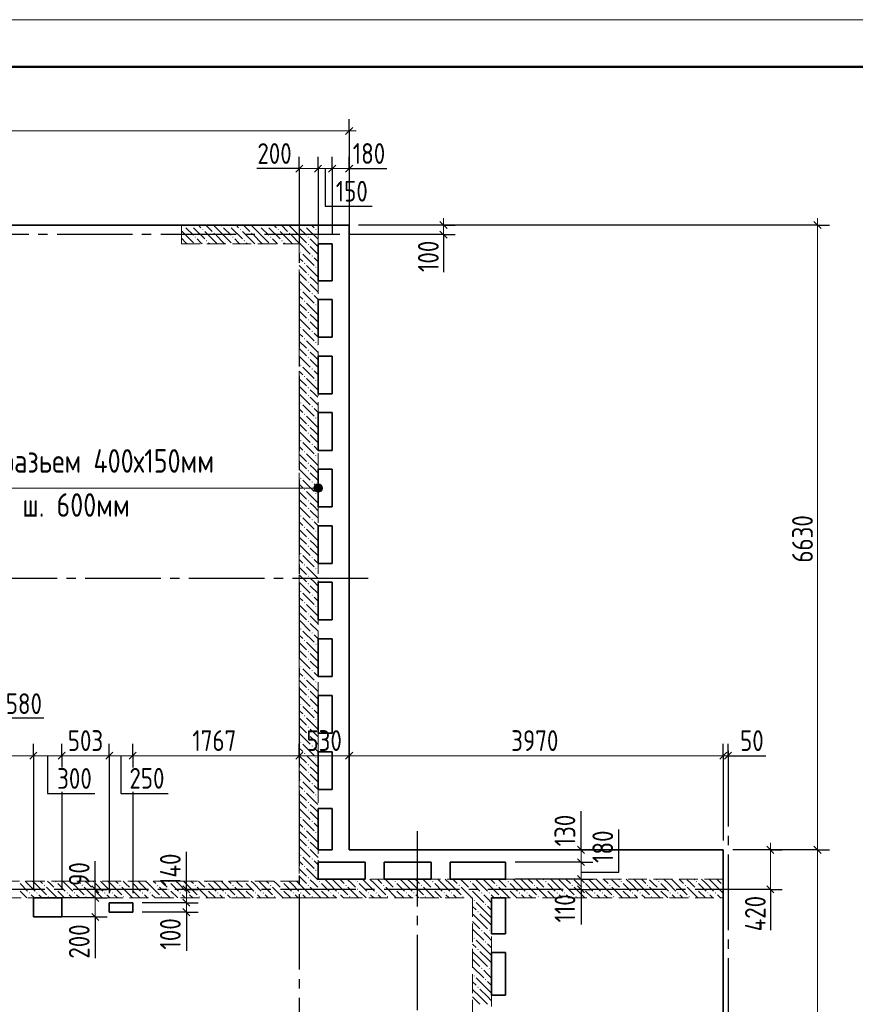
# Model space of a CAD drawing. Header units: millimetres. Extents: x 0 to 43617, y 0 to 59400.
# Tile 31 of 32: x 18858 to 27725, y 48952 to 59400. Entities that reach past the tile are written whole.
import ezdxf

# ---------------------------------------------------------------- set-up
doc = ezdxf.new("R2010")
doc.units = ezdxf.units.MM
doc.linetypes.add('______2', pattern=[270, 200, -70])
doc.linetypes.add('______5', pattern=[1100, 800, -100, 100, -100])
for name, color, linetype, lineweight in [('Standard', 7, 'Continuous', 25), ('Оси', 40, '______5', 18), ('Примечания', 7, 'Continuous', 25), ('Размерная выноска', 7, 'Continuous', 13)]:
    doc.layers.add(name, color=color, linetype=linetype, lineweight=lineweight)
doc.layers.add('ЖБ Перекрытие верхний уровень', color=7, linetype='Continuous', lineweight=25, true_color=0xe0e0ff)
doc.layers.add('ЖБ Стена верхний уровень', color=7, linetype='Continuous', lineweight=25, true_color=0x006e00)
doc.styles.add('GOST 2.304-81', font='txt')

msp = doc.modelspace()

# ---------------------------------------------------------------- hatches: boundary and pattern name
at = {"layer": 'ЖБ Стена верхний уровень', "linetype": 'Continuous', "lineweight": 18, "transparency": 33554687}
for points in [[(20594, 57213), (20601, 57220), (20607, 57213), (20601, 57207)], [(20674, 57213), (20681, 57220), (20687, 57213), (20681, 57207)], [(20794, 57173), (20801, 57180), (20807, 57173), (20801, 57167)], [(20994, 57213), (21001, 57220), (21007, 57213), (21001, 57207)], [(21074, 57213), (21081, 57220), (21087, 57213), (21081, 57207)], [(21194, 57173), (21201, 57180), (21207, 57173), (21201, 57167)], [(21394, 57213), (21401, 57220), (21407, 57213), (21401, 57207)], [(21474, 57213), (21481, 57220), (21487, 57213), (21481, 57207)], [(21594, 57173), (21601, 57180), (21607, 57173), (21601, 57167)], [(21794, 57213), (21801, 57220), (21807, 57213), (21801, 57207)], [(21874, 57213), (21881, 57220), (21887, 57213), (21881, 57207)], [(21994, 57173), (22001, 57180), (22007, 57173), (22001, 57167)], [(20714, 57093), (20721, 57100), (20727, 57093), (20721, 57087)], [(20834, 57053), (20841, 57060), (20847, 57053), (20841, 57047)], [(20914, 57133), (20921, 57140), (20927, 57133), (20921, 57127)], [(21114, 57093), (21121, 57100), (21127, 57093), (21121, 57087)], [(21234, 57053), (21241, 57060), (21247, 57053), (21241, 57047)], [(21314, 57133), (21321, 57140), (21327, 57133), (21321, 57127)], [(21514, 57093), (21521, 57100), (21527, 57093), (21521, 57087)], [(21634, 57053), (21641, 57060), (21647, 57053), (21641, 57047)], [(21714, 57133), (21721, 57140), (21727, 57133), (21721, 57127)], [(21914, 57093), (21921, 57100), (21927, 57093), (21921, 57087)], [(21914, 57013), (21921, 57020), (21927, 57013), (21921, 57007)], [(21834, 56933), (21841, 56940), (21847, 56933), (21841, 56927)], [(21954, 56893), (21961, 56900), (21967, 56893), (21961, 56887)], [(21874, 56813), (21881, 56820), (21887, 56813), (21881, 56807)], [(21994, 56773), (22001, 56780), (22007, 56773), (22001, 56767)], [(21914, 56693), (21921, 56700), (21927, 56693), (21921, 56687)], [(21834, 56533), (21841, 56540), (21847, 56533), (21841, 56527)], [(21914, 56613), (21921, 56620), (21927, 56613), (21921, 56607)], [(21954, 56493), (21961, 56500), (21967, 56493), (21961, 56487)], [(21874, 56413), (21881, 56420), (21887, 56413), (21881, 56407)], [(21994, 56373), (22001, 56380), (22007, 56373), (22001, 56367)], [(21914, 56293), (21921, 56300), (21927, 56293), (21921, 56287)], [(21914, 56213), (21921, 56220), (21927, 56213), (21921, 56207)], [(21834, 56133), (21841, 56140), (21847, 56133), (21841, 56127)], [(21874, 56013), (21881, 56020), (21887, 56013), (21881, 56007)], [(21954, 56093), (21961, 56100), (21967, 56093), (21961, 56087)], [(21914, 55893), (21921, 55900), (21927, 55893), (21921, 55887)], [(21994, 55973), (22001, 55980), (22007, 55973), (22001, 55967)], [(21914, 55813), (21921, 55820), (21927, 55813), (21921, 55807)], [(21834, 55733), (21841, 55740), (21847, 55733), (21841, 55727)], [(21954, 55693), (21961, 55700), (21967, 55693), (21961, 55687)], [(21874, 55613), (21881, 55620), (21887, 55613), (21881, 55607)], [(21914, 55493), (21921, 55500), (21927, 55493), (21921, 55487)], [(21994, 55573), (22001, 55580), (22007, 55573), (22001, 55567)], [(21914, 55413), (21921, 55420), (21927, 55413), (21921, 55407)], [(21834, 55333), (21841, 55340), (21847, 55333), (21841, 55327)], [(21954, 55293), (21961, 55300), (21967, 55293), (21961, 55287)], [(21874, 55213), (21881, 55220), (21887, 55213), (21881, 55207)], [(21994, 55173), (22001, 55180), (22007, 55173), (22001, 55167)], [(21914, 55093), (21921, 55100), (21927, 55093), (21921, 55087)], [(21914, 55013), (21921, 55020), (21927, 55013), (21921, 55007)], [(21834, 54933), (21841, 54940), (21847, 54933), (21841, 54927)], [(21954, 54893), (21961, 54900), (21967, 54893), (21961, 54887)], [(21874, 54813), (21881, 54820), (21887, 54813), (21881, 54807)], [(21994, 54773), (22001, 54780), (22007, 54773), (22001, 54767)], [(21914, 54693), (21921, 54700), (21927, 54693), (21921, 54687)], [(21914, 54613), (21921, 54620), (21927, 54613), (21921, 54607)], [(21834, 54533), (21841, 54540), (21847, 54533), (21841, 54527)], [(21954, 54493), (21961, 54500), (21967, 54493), (21961, 54487)], [(21874, 54413), (21881, 54420), (21887, 54413), (21881, 54407)], [(21994, 54373), (22001, 54380), (22007, 54373), (22001, 54367)], [(21914, 54293), (21921, 54300), (21927, 54293), (21921, 54287)], [(21834, 54133), (21841, 54140), (21847, 54133), (21841, 54127)], [(21914, 54213), (21921, 54220), (21927, 54213), (21921, 54207)], [(21874, 54013), (21881, 54020), (21887, 54013), (21881, 54007)], [(21954, 54093), (21961, 54100), (21967, 54093), (21961, 54087)], [(21994, 53973), (22001, 53980), (22007, 53973), (22001, 53967)], [(21914, 53893), (21921, 53900), (21927, 53893), (21921, 53887)], [(21914, 53813), (21921, 53820), (21927, 53813), (21921, 53807)], [(21834, 53733), (21841, 53740), (21847, 53733), (21841, 53727)], [(21874, 53613), (21881, 53620), (21887, 53613), (21881, 53607)], [(21954, 53693), (21961, 53700), (21967, 53693), (21961, 53687)], [(21914, 53493), (21921, 53500), (21927, 53493), (21921, 53487)], [(21994, 53573), (22001, 53580), (22007, 53573), (22001, 53567)], [(21914, 53413), (21921, 53420), (21927, 53413), (21921, 53407)], [(21834, 53333), (21841, 53340), (21847, 53333), (21841, 53327)], [(21954, 53293), (21961, 53300), (21967, 53293), (21961, 53287)], [(21874, 53213), (21881, 53220), (21887, 53213), (21881, 53207)], [(21914, 53093), (21921, 53100), (21927, 53093), (21921, 53087)], [(21994, 53173), (22001, 53180), (22007, 53173), (22001, 53167)], [(21914, 53013), (21921, 53020), (21927, 53013), (21921, 53007)], [(21834, 52933), (21841, 52940), (21847, 52933), (21841, 52927)], [(21954, 52893), (21961, 52900), (21967, 52893), (21961, 52887)], [(21874, 52813), (21881, 52820), (21887, 52813), (21881, 52807)], [(21994, 52773), (22001, 52780), (22007, 52773), (22001, 52767)], [(21914, 52693), (21921, 52700), (21927, 52693), (21921, 52687)], [(21914, 52613), (21921, 52620), (21927, 52613), (21921, 52607)], [(21834, 52533), (21841, 52540), (21847, 52533), (21841, 52527)], [(21954, 52493), (21961, 52500), (21967, 52493), (21961, 52487)], [(21874, 52413), (21881, 52420), (21887, 52413), (21881, 52407)], [(21994, 52373), (22001, 52380), (22007, 52373), (22001, 52367)], [(21914, 52293), (21921, 52300), (21927, 52293), (21921, 52287)], [(21834, 52133), (21841, 52140), (21847, 52133), (21841, 52127)], [(21914, 52213), (21921, 52220), (21927, 52213), (21921, 52207)], [(21954, 52093), (21961, 52100), (21967, 52093), (21961, 52087)], [(21874, 52013), (21881, 52020), (21887, 52013), (21881, 52007)], [(21994, 51973), (22001, 51980), (22007, 51973), (22001, 51967)], [(21914, 51893), (21921, 51900), (21927, 51893), (21921, 51887)], [(21834, 51733), (21841, 51740), (21847, 51733), (21841, 51727)], [(21914, 51813), (21921, 51820), (21927, 51813), (21921, 51807)], [(21874, 51613), (21881, 51620), (21887, 51613), (21881, 51607)], [(21954, 51693), (21961, 51700), (21967, 51693), (21961, 51687)], [(21994, 51573), (22001, 51580), (22007, 51573), (22001, 51567)], [(21914, 51493), (21921, 51500), (21927, 51493), (21921, 51487)], [(21914, 51413), (21921, 51420), (21927, 51413), (21921, 51407)], [(21834, 51333), (21841, 51340), (21847, 51333), (21841, 51327)], [(21874, 51213), (21881, 51220), (21887, 51213), (21881, 51207)], [(21954, 51293), (21961, 51300), (21967, 51293), (21961, 51287)], [(21914, 51093), (21921, 51100), (21927, 51093), (21921, 51087)], [(21994, 51173), (22001, 51180), (22007, 51173), (22001, 51167)], [(21914, 51013), (21921, 51020), (21927, 51013), (21921, 51007)], [(21834, 50933), (21841, 50940), (21847, 50933), (21841, 50927)], [(21954, 50893), (21961, 50900), (21967, 50893), (21961, 50887)], [(21874, 50813), (21881, 50820), (21887, 50813), (21881, 50807)], [(21994, 50773), (22001, 50780), (22007, 50773), (22001, 50767)], [(21914, 50693), (21921, 50700), (21927, 50693), (21921, 50687)], [(21914, 50613), (21921, 50620), (21927, 50613), (21921, 50607)], [(21834, 50533), (21841, 50540), (21847, 50533), (21841, 50527)], [(21954, 50493), (21961, 50500), (21967, 50493), (21961, 50487)], [(21874, 50413), (21881, 50420), (21887, 50413), (21881, 50407)], [(21994, 50373), (22001, 50380), (22007, 50373), (22001, 50367)], [(19234, 50253), (19241, 50260), (19247, 50253), (19241, 50247)], [(19634, 50253), (19641, 50260), (19647, 50253), (19641, 50247)], [(20034, 50253), (20041, 50260), (20047, 50253), (20041, 50247)], [(20434, 50253), (20441, 50260), (20447, 50253), (20441, 50247)], [(20834, 50253), (20841, 50260), (20847, 50253), (20841, 50247)], [(21234, 50253), (21241, 50260), (21247, 50253), (21241, 50247)], [(21634, 50253), (21641, 50260), (21647, 50253), (21641, 50247)], [(21914, 50293), (21921, 50300), (21927, 50293), (21921, 50287)], [(22034, 50253), (22041, 50260), (22047, 50253), (22041, 50247)], [(22434, 50253), (22441, 50260), (22447, 50253), (22441, 50247)], [(22834, 50253), (22841, 50260), (22847, 50253), (22841, 50247)], [(23234, 50253), (23241, 50260), (23247, 50253), (23241, 50247)], [(23634, 50253), (23641, 50260), (23647, 50253), (23641, 50247)], [(24034, 50253), (24041, 50260), (24047, 50253), (24041, 50247)], [(24434, 50253), (24441, 50260), (24447, 50253), (24441, 50247)], [(24834, 50253), (24841, 50260), (24847, 50253), (24841, 50247)], [(25234, 50253), (25241, 50260), (25247, 50253), (25241, 50247)], [(25634, 50253), (25641, 50260), (25647, 50253), (25641, 50247)], [(26034, 50253), (26041, 50260), (26047, 50253), (26041, 50247)], [(19114, 50213), (19121, 50220), (19127, 50213), (19121, 50207)], [(19234, 50173), (19241, 50180), (19247, 50173), (19241, 50167)], [(19514, 50213), (19521, 50220), (19527, 50213), (19521, 50207)], [(19634, 50173), (19641, 50180), (19647, 50173), (19641, 50167)], [(19914, 50213), (19921, 50220), (19927, 50213), (19921, 50207)], [(20034, 50173), (20041, 50180), (20047, 50173), (20041, 50167)], [(20314, 50213), (20321, 50220), (20327, 50213), (20321, 50207)], [(20434, 50173), (20441, 50180), (20447, 50173), (20441, 50167)], [(20714, 50213), (20721, 50220), (20727, 50213), (20721, 50207)], [(20834, 50173), (20841, 50180), (20847, 50173), (20841, 50167)], [(21114, 50213), (21121, 50220), (21127, 50213), (21121, 50207)], [(21234, 50173), (21241, 50180), (21247, 50173), (21241, 50167)], [(21514, 50213), (21521, 50220), (21527, 50213), (21521, 50207)], [(21634, 50173), (21641, 50180), (21647, 50173), (21641, 50167)], [(21914, 50213), (21921, 50220), (21927, 50213), (21921, 50207)], [(22034, 50173), (22041, 50180), (22047, 50173), (22041, 50167)], [(22314, 50213), (22321, 50220), (22327, 50213), (22321, 50207)], [(22434, 50173), (22441, 50180), (22447, 50173), (22441, 50167)], [(22714, 50213), (22721, 50220), (22727, 50213), (22721, 50207)], [(22834, 50173), (22841, 50180), (22847, 50173), (22841, 50167)], [(23114, 50213), (23121, 50220), (23127, 50213), (23121, 50207)], [(23234, 50173), (23241, 50180), (23247, 50173), (23241, 50167)], [(23514, 50213), (23521, 50220), (23527, 50213), (23521, 50207)], [(23634, 50173), (23641, 50180), (23647, 50173), (23641, 50167)], [(23914, 50213), (23921, 50220), (23927, 50213), (23921, 50207)], [(24034, 50173), (24041, 50180), (24047, 50173), (24041, 50167)], [(24314, 50213), (24321, 50220), (24327, 50213), (24321, 50207)], [(24434, 50173), (24441, 50180), (24447, 50173), (24441, 50167)], [(24714, 50213), (24721, 50220), (24727, 50213), (24721, 50207)], [(24834, 50173), (24841, 50180), (24847, 50173), (24841, 50167)], [(25114, 50213), (25121, 50220), (25127, 50213), (25121, 50207)], [(25234, 50173), (25241, 50180), (25247, 50173), (25241, 50167)], [(25514, 50213), (25521, 50220), (25527, 50213), (25521, 50207)], [(25634, 50173), (25641, 50180), (25647, 50173), (25641, 50167)], [(25914, 50213), (25921, 50220), (25927, 50213), (25921, 50207)], [(26034, 50173), (26041, 50180), (26047, 50173), (26041, 50167)], [(26314, 50213), (26321, 50220), (26324, 50217), (26324, 50210), (26321, 50207)], [(18954, 50133), (18961, 50140), (18967, 50133), (18961, 50127)], [(19034, 50133), (19041, 50140), (19047, 50133), (19041, 50127)], [(19154, 50093), (19161, 50100), (19167, 50093), (19161, 50087)], [(19354, 50133), (19361, 50140), (19367, 50133), (19361, 50127)], [(19434, 50133), (19441, 50140), (19447, 50133), (19441, 50127)], [(19554, 50093), (19561, 50100), (19567, 50093), (19561, 50087)], [(19754, 50133), (19761, 50140), (19767, 50133), (19761, 50127)], [(19834, 50133), (19841, 50140), (19847, 50133), (19841, 50127)], [(19954, 50093), (19961, 50100), (19967, 50093), (19961, 50087)], [(20154, 50133), (20161, 50140), (20167, 50133), (20161, 50127)], [(20234, 50133), (20241, 50140), (20247, 50133), (20241, 50127)], [(20354, 50093), (20361, 50100), (20367, 50093), (20361, 50087)], [(20554, 50133), (20561, 50140), (20567, 50133), (20561, 50127)], [(20634, 50133), (20641, 50140), (20647, 50133), (20641, 50127)], [(20754, 50093), (20761, 50100), (20767, 50093), (20761, 50087)], [(20954, 50133), (20961, 50140), (20967, 50133), (20961, 50127)], [(21034, 50133), (21041, 50140), (21047, 50133), (21041, 50127)], [(21154, 50093), (21161, 50100), (21167, 50093), (21161, 50087)], [(21354, 50133), (21361, 50140), (21367, 50133), (21361, 50127)], [(21434, 50133), (21441, 50140), (21447, 50133), (21441, 50127)], [(21554, 50093), (21561, 50100), (21567, 50093), (21561, 50087)], [(21754, 50133), (21761, 50140), (21767, 50133), (21761, 50127)], [(21834, 50133), (21841, 50140), (21847, 50133), (21841, 50127)], [(21954, 50093), (21961, 50100), (21967, 50093), (21961, 50087)], [(22154, 50133), (22161, 50140), (22167, 50133), (22161, 50127)], [(22234, 50133), (22241, 50140), (22247, 50133), (22241, 50127)], [(22354, 50093), (22361, 50100), (22367, 50093), (22361, 50087)], [(22554, 50133), (22561, 50140), (22567, 50133), (22561, 50127)], [(22634, 50133), (22641, 50140), (22647, 50133), (22641, 50127)], [(22754, 50093), (22761, 50100), (22767, 50093), (22761, 50087)], [(22954, 50133), (22961, 50140), (22967, 50133), (22961, 50127)], [(23034, 50133), (23041, 50140), (23047, 50133), (23041, 50127)], [(23154, 50093), (23161, 50100), (23167, 50093), (23161, 50087)], [(23354, 50133), (23361, 50140), (23367, 50133), (23361, 50127)], [(23434, 50133), (23441, 50140), (23447, 50133), (23441, 50127)], [(23554, 50093), (23561, 50100), (23567, 50093), (23561, 50087)], [(23674, 50053), (23681, 50060), (23687, 50053), (23681, 50047)], [(23754, 50133), (23761, 50140), (23767, 50133), (23761, 50127)], [(23834, 50133), (23841, 50140), (23847, 50133), (23841, 50127)], [(23954, 50093), (23961, 50100), (23967, 50093), (23961, 50087)], [(24154, 50133), (24161, 50140), (24167, 50133), (24161, 50127)], [(24234, 50133), (24241, 50140), (24247, 50133), (24241, 50127)], [(24354, 50093), (24361, 50100), (24367, 50093), (24361, 50087)], [(24554, 50133), (24561, 50140), (24567, 50133), (24561, 50127)], [(24634, 50133), (24641, 50140), (24647, 50133), (24641, 50127)], [(24754, 50093), (24761, 50100), (24767, 50093), (24761, 50087)], [(24954, 50133), (24961, 50140), (24967, 50133), (24961, 50127)], [(25034, 50133), (25041, 50140), (25047, 50133), (25041, 50127)], [(25154, 50093), (25161, 50100), (25167, 50093), (25161, 50087)], [(25354, 50133), (25361, 50140), (25367, 50133), (25361, 50127)], [(25434, 50133), (25441, 50140), (25447, 50133), (25441, 50127)], [(25554, 50093), (25561, 50100), (25567, 50093), (25561, 50087)], [(25754, 50133), (25761, 50140), (25767, 50133), (25761, 50127)], [(25834, 50133), (25841, 50140), (25847, 50133), (25841, 50127)], [(25954, 50093), (25961, 50100), (25967, 50093), (25961, 50087)], [(26154, 50133), (26161, 50140), (26167, 50133), (26161, 50127)], [(26234, 50133), (26241, 50140), (26247, 50133), (26241, 50127)], [(23794, 50013), (23801, 50020), (23807, 50013), (23801, 50007)], [(23714, 49933), (23721, 49940), (23727, 49933), (23721, 49927)], [(23754, 49733), (23761, 49740), (23767, 49733), (23761, 49727)], [(23834, 49733), (23841, 49740), (23847, 49733), (23841, 49727)], [(23674, 49653), (23681, 49660), (23687, 49653), (23681, 49647)], [(23714, 49533), (23721, 49540), (23727, 49533), (23721, 49527)], [(23794, 49613), (23801, 49620), (23807, 49613), (23801, 49607)], [(23754, 49333), (23761, 49340), (23767, 49333), (23761, 49327)], [(23834, 49333), (23841, 49340), (23847, 49333), (23841, 49327)], [(23674, 49253), (23681, 49260), (23687, 49253), (23681, 49247)], [(23794, 49213), (23801, 49220), (23807, 49213), (23801, 49207)], [(23714, 49133), (23721, 49140), (23727, 49133), (23721, 49127)]]:
    msp.add_hatch(color=7, dxfattribs=at).paths.add_polyline_path(points, flags=16)
at = {"layer": 'Примечания', "linetype": 'Continuous', "lineweight": 13, "transparency": 33554687}
for points in [[(21985, 54408), (21985, 54452), (21979, 54430)], [(21985, 54452), (22002, 54391), (22002, 54469)], [(21985, 54452), (21985, 54408), (22002, 54391)], [(22002, 54469), (22024, 54385), (22024, 54475)], [(22002, 54469), (22002, 54391), (22024, 54385)], [(22024, 54475), (22024, 54385), (22046, 54391)], [(22024, 54475), (22046, 54391), (22046, 54469)], [(22046, 54469), (22046, 54391), (22063, 54408)], [(22046, 54469), (22063, 54408), (22063, 54452)], [(22063, 54452), (22063, 54408), (22069, 54430)]]:
    msp.add_hatch(color=7, dxfattribs=at).paths.add_polyline_path(points)

# ---------------------------------------------------------------- linework, layer by layer
at = {"layer": 'Standard', "color": 251, "linetype": 'Continuous', "lineweight": -3, "true_color": 0x656565, "transparency": 33554687}
for p, q in [((22354, 58220), (22354, 58345)), ((22354, 58220), (22354, 58095)), ((22354, 58220), (22354, 57120)), ((21824, 57820), (21824, 57945)), ((22024, 57820), (22024, 57945)), ((22174, 57820), (22174, 57945)), ((22354, 57820), (22354, 57945)), ((21824, 57820), (21824, 57695)), ((21824, 57820), (21824, 57820)), ((22024, 57820), (22024, 57695)), ((22174, 57820), (22174, 57695)), ((22354, 57820), (22354, 57695)), ((22354, 57820), (22354, 57722)), ((22354, 57437), (22354, 57120)), ((27324, 57220), (22454, 57220)), ((23354, 57220), (22454, 57220)), ((23354, 57220), (23229, 57220)), ((23354, 57220), (23479, 57220)), ((27324, 57220), (27199, 57220)), ((27324, 57220), (27449, 57220)), ((23354, 57120), (22454, 57120)), ((23354, 57120), (23229, 57120)), ((23354, 57120), (23479, 57120)), ((19004, 51590), (19004, 51715)), ((19304, 51590), (19304, 51715)), ((19807, 51590), (19807, 51715)), ((20057, 51590), (20057, 51715)), ((21824, 51590), (21824, 51715)), ((22354, 51590), (22354, 51715)), ((26324, 51590), (26324, 51715)), ((26374, 51590), (26374, 51715)), ((19004, 51590), (19004, 51465)), ((19304, 51590), (19304, 51465)), ((19304, 51590), (19304, 51490)), ((19807, 51590), (19807, 51465)), ((20057, 51590), (20057, 51465)), ((20057, 51590), (20057, 51492)), ((21824, 51590), (21824, 51465)), ((21824, 51590), (21824, 51590)), ((22354, 51590), (22354, 51465)), ((22354, 51590), (22354, 51590)), ((26324, 51590), (26324, 51465)), ((26324, 51590), (26324, 50690)), ((26374, 51590), (26374, 51465)), ((26374, 51590), (26374, 51590)), ((19304, 51205), (19304, 50180)), ((20057, 51207), (20057, 50130)), ((24814, 50590), (24689, 50590)), ((24814, 50590), (24939, 50590)), ((24814, 50590), (24814, 50590)), ((26824, 50590), (26424, 50590)), ((26824, 50590), (26699, 50590)), ((26824, 50590), (26949, 50590)), ((27324, 50590), (27199, 50590)), ((27324, 50590), (27449, 50590)), ((24814, 50460), (24689, 50460)), ((24814, 50460), (24939, 50460)), ((24814, 50280), (24689, 50280)), ((24814, 50280), (24939, 50280)), ((19660, 50170), (19535, 50170)), ((19660, 50170), (19785, 50170)), ((19660, 50170), (19660, 50170)), ((20627, 50170), (20502, 50170)), ((20627, 50170), (20752, 50170)), ((20627, 50170), (20627, 50170)), ((24814, 50170), (24689, 50170)), ((24814, 50170), (24939, 50170)), ((24814, 50170), (24814, 50170)), ((26824, 50170), (26424, 50170)), ((26824, 50170), (26699, 50170)), ((26824, 50170), (26949, 50170)), ((19660, 50080), (19535, 50080)), ((19660, 50080), (19785, 50080)), ((20627, 50030), (20502, 50030)), ((20627, 50030), (20752, 50030)), ((19660, 49880), (19535, 49880)), ((19660, 49880), (19785, 49880)), ((20627, 49930), (20502, 49930)), ((20627, 49930), (20752, 49930))]:
    msp.add_line(p, q, dxfattribs=at)
at = {"layer": 'Standard', "color": 7, "linetype": 'Continuous', "lineweight": 13, "transparency": 33554687}
for p, q in [((22354, 58220), (7394, 58220)), ((22354, 58220), (22429, 58220)), ((21824, 57820), (21749, 57820)), ((21824, 57820), (22024, 57820)), ((22024, 57820), (22174, 57820)), ((22174, 57820), (22354, 57820)), ((22354, 57820), (22429, 57820)), ((23354, 57220), (23354, 57295)), ((27324, 57220), (27324, 57295)), ((23354, 57220), (23354, 57120)), ((23354, 57120), (23354, 57045)), ((19004, 51590), (18424, 51590)), ((19304, 51590), (19004, 51590)), ((19807, 51590), (19304, 51590)), ((20057, 51590), (19807, 51590)), ((21824, 51590), (20057, 51590)), ((22354, 51590), (21824, 51590)), ((26374, 51590), (26324, 51590)), ((26374, 51590), (26449, 51590)), ((24814, 50590), (24814, 50665)), ((24814, 50460), (24814, 50590)), ((26824, 50590), (26824, 50665)), ((26824, 50590), (26824, 50170)), ((27324, 50590), (27324, 41910)), ((24814, 50280), (24814, 50460)), ((24814, 50170), (24814, 50280)), ((19660, 50170), (19660, 50245)), ((20627, 50170), (20627, 50245)), ((24814, 50170), (24814, 50095)), ((26824, 50170), (26824, 50095)), ((19660, 50080), (19660, 49880)), ((20627, 50030), (20627, 49930)), ((19660, 49880), (19660, 49805)), ((20627, 49930), (20627, 49855))]:
    msp.add_line(p, q, dxfattribs=at)
at = {"layer": 'Standard', "color": 7, "linetype": 'Continuous', "lineweight": 25, "transparency": 33554687}
for p, q in [((22392, 58257), (22316, 58183)), ((21786, 57783), (21861, 57857)), ((21986, 57783), (22061, 57857)), ((22136, 57783), (22212, 57857)), ((22316, 57783), (22392, 57857)), ((23316, 57257), (23392, 57183)), ((27286, 57257), (27361, 57183)), ((23316, 57157), (23392, 57083)), ((19041, 51628), (18966, 51552)), ((19341, 51628), (19266, 51552)), ((19845, 51628), (19770, 51552)), ((20095, 51628), (20020, 51552)), ((21861, 51628), (21786, 51552)), ((22392, 51628), (22316, 51552)), ((26361, 51628), (26286, 51552)), ((26411, 51628), (26336, 51552)), ((24852, 50552), (24777, 50628)), ((26786, 50628), (26861, 50552)), ((27286, 50628), (27361, 50552)), ((24852, 50423), (24777, 50497)), ((24852, 50242), (24777, 50317)), ((19622, 50208), (19697, 50133)), ((20589, 50208), (20664, 50133)), ((24852, 50133), (24777, 50208)), ((26786, 50208), (26861, 50133)), ((19622, 50117), (19697, 50042)), ((20589, 50067), (20664, 49992)), ((20589, 49967), (20664, 49892)), ((19622, 49917), (19697, 49842))]:
    msp.add_line(p, q, dxfattribs=at)
at = {"layer": 'Standard', "color": 7, "linetype": 'Continuous', "lineweight": 13, "transparency": 33554687}
msp.add_lwpolyline([(0, 0), (42000, 0), (42000, 59400), (0, 59400), (0, 0)], close=True, dxfattribs=at)
at = {"layer": 'Standard', "color": 7, "linetype": 'Continuous', "lineweight": 50, "transparency": 33554687}
msp.add_lwpolyline([(2000, 58900), (41500, 58900), (41500, 500), (2000, 500), (2000, 58900)], close=True, dxfattribs=at)
at = {"layer": 'Standard', "color": 251, "linetype": 'Continuous', "lineweight": -3, "true_color": 0x656565, "transparency": 33554687}
for points in [[(22024, 57820), (22024, 57511), (22024, 57511), (22024, 57120)], [(22174, 57820), (22174, 57439), (22174, 57439), (22174, 57120)], [(19004, 51590), (19004, 51349), (19004, 51349), (19004, 51283), (19004, 51283), (19004, 51230), (19004, 51230), (19004, 50180)], [(19807, 51590), (19807, 51377), (19807, 51377), (19807, 51318), (19807, 51318), (19807, 51271), (19807, 51271), (19807, 51237), (19807, 51237), (19807, 50130)], [(27324, 50590), (27307, 50590), (27307, 50590), (26424, 50590)], [(24814, 50460), (24786, 50460), (24786, 50460), (24114, 50460)], [(24814, 50280), (24786, 50280), (24786, 50280), (24114, 50280)], [(19660, 50080), (19632, 50080), (19632, 50080), (19254, 50080)], [(20627, 50030), (20599, 50030), (20599, 50030), (20157, 50030)], [(19660, 49880), (19632, 49880), (19632, 49880), (19254, 49880)], [(20627, 49930), (20599, 49930), (20599, 49930), (20157, 49930)]]:
    msp.add_lwpolyline(points, dxfattribs=at)
at = {"layer": 'Standard', "color": 7, "linetype": 'Continuous', "lineweight": 13, "transparency": 33554687}
for points in [[(27324, 57220), (27324, 53545), (27324, 53545), (27324, 50590)], [(26324, 51590), (25760, 51590), (25760, 51590), (25689, 51590), (25689, 51590), (25619, 51590), (25619, 51590), (25492, 51590), (25492, 51590), (25262, 51590), (25262, 51590), (22354, 51590)], [(19660, 50170), (19660, 50118), (19660, 50118), (19660, 50080)], [(20627, 50170), (20627, 50119), (20627, 50119), (20627, 50030)]]:
    msp.add_lwpolyline(points, dxfattribs=at)
at = {"layer": 'ЖБ Перекрытие верхний уровень', "color": 7, "linetype": 'Continuous', "lineweight": 35, "transparency": 33554687}
for p, q in [((22354, 57220), (8924, 57220)), ((22354, 50590), (22354, 57220)), ((22024, 56630), (22024, 57020)), ((22024, 57020), (22174, 57020)), ((22174, 57020), (22174, 56630)), ((22174, 56630), (22024, 56630)), ((22024, 56430), (22174, 56430)), ((22024, 56030), (22024, 56430)), ((22174, 56430), (22174, 56030)), ((22174, 56030), (22024, 56030)), ((22024, 55430), (22024, 55830)), ((22024, 55830), (22174, 55830)), ((22174, 55830), (22174, 55430)), ((22174, 55430), (22024, 55430)), ((22024, 54830), (22024, 55230)), ((22024, 55230), (22174, 55230)), ((22174, 55230), (22174, 54830)), ((22174, 54830), (22024, 54830)), ((22024, 54230), (22024, 54630)), ((22024, 54630), (22174, 54630)), ((22174, 54630), (22174, 54230)), ((22174, 54230), (22024, 54230)), ((22024, 53630), (22024, 54030)), ((22024, 54030), (22174, 54030)), ((22174, 54030), (22174, 53630)), ((22174, 53630), (22024, 53630)), ((22024, 53030), (22024, 53430)), ((22024, 53430), (22174, 53430)), ((22174, 53430), (22174, 53030)), ((22174, 53030), (22024, 53030)), ((22024, 52430), (22024, 52830)), ((22024, 52830), (22174, 52830)), ((22174, 52830), (22174, 52430)), ((22174, 52430), (22024, 52430)), ((22024, 51830), (22024, 52230)), ((22024, 52230), (22174, 52230)), ((22174, 52230), (22174, 51830)), ((22174, 51830), (22024, 51830)), ((22024, 51230), (22024, 51630)), ((22024, 51630), (22174, 51630)), ((22174, 51630), (22174, 51230)), ((22174, 51230), (22024, 51230)), ((22024, 50590), (22024, 51030)), ((22024, 51030), (22174, 51030)), ((22174, 51030), (22174, 50590)), ((22174, 50590), (22024, 50590)), ((26324, 50590), (22354, 50590)), ((26324, 41910), (26324, 50590)), ((22024, 50280), (22024, 50460)), ((22024, 50460), (22524, 50460)), ((22524, 50460), (22524, 50280)), ((22724, 50460), (23224, 50460)), ((22724, 50280), (22724, 50460)), ((23224, 50460), (23224, 50280)), ((23424, 50280), (23424, 50460)), ((23424, 50460), (24014, 50460)), ((24014, 50460), (24014, 50280)), ((22524, 50280), (22024, 50280)), ((23224, 50280), (22724, 50280)), ((24014, 50280), (23424, 50280)), ((19304, 50080), (19004, 50080)), ((19004, 50080), (19004, 49880)), ((19304, 49880), (19304, 50080)), ((23864, 49700), (23864, 50080)), ((23864, 50080), (24014, 50080)), ((24014, 50080), (24014, 49700)), ((20057, 50030), (19807, 50030)), ((19807, 50030), (19807, 49930)), ((20057, 49930), (20057, 50030)), ((19004, 49880), (19304, 49880)), ((19807, 49930), (20057, 49930)), ((24014, 49700), (23864, 49700)), ((23864, 49050), (23864, 49500)), ((23864, 49500), (24014, 49500)), ((24014, 49500), (24014, 49050)), ((24014, 49050), (23864, 49050))]:
    msp.add_line(p, q, dxfattribs=at)
at = {"layer": 'ЖБ Стена верхний уровень', "color": 251, "linetype": '______2', "lineweight": 13, "true_color": 0x656565, "transparency": 33554687}
for p, q in [((22024, 57220), (20574, 57220)), ((20574, 57220), (20574, 57020)), ((22024, 57020), (22024, 57220)), ((20574, 57020), (21824, 57020)), ((21824, 57020), (21824, 50260)), ((22024, 50280), (22024, 57020)), ((21824, 50260), (16244, 50260)), ((23864, 50280), (22024, 50280)), ((26324, 50280), (23864, 50280)), ((26324, 50080), (26324, 50280)), ((16244, 50080), (21824, 50080)), ((21824, 50080), (22024, 50080)), ((22024, 50080), (23664, 50080)), ((23664, 50080), (23664, 45130)), ((23864, 50080), (26324, 50080)), ((23864, 45150), (23864, 50080))]:
    msp.add_line(p, q, dxfattribs=at)
at = {"layer": 'ЖБ Стена верхний уровень', "color": 9, "linetype": 'Continuous', "lineweight": 18, "true_color": 0xc7c7c7, "transparency": 33554687}
for p, q in [((20621, 57113), (20574, 57160)), ((20621, 57193), (20701, 57113)), ((20701, 57193), (20821, 57073)), ((20754, 57220), (20781, 57193)), ((20941, 57033), (20821, 57153)), ((20834, 57220), (20901, 57153)), ((21021, 57113), (20914, 57220)), ((21021, 57193), (21101, 57113)), ((21101, 57193), (21221, 57073)), ((21154, 57220), (21181, 57193)), ((21341, 57033), (21221, 57153)), ((21234, 57220), (21301, 57153)), ((21421, 57113), (21314, 57220)), ((21421, 57193), (21501, 57113)), ((21501, 57193), (21621, 57073)), ((21554, 57220), (21581, 57193)), ((21741, 57033), (21621, 57153)), ((21634, 57220), (21701, 57153)), ((21821, 57113), (21714, 57220)), ((21821, 57193), (21901, 57113)), ((21901, 57193), (22021, 57073)), ((21954, 57220), (21981, 57193)), ((22024, 57150), (22021, 57153)), ((20574, 57080), (20621, 57033)), ((20621, 57113), (20701, 57033)), ((20781, 57033), (20741, 57073)), ((20941, 57113), (21021, 57033)), ((21021, 57113), (21101, 57033)), ((21181, 57033), (21141, 57073)), ((21341, 57113), (21421, 57033)), ((21421, 57113), (21501, 57033)), ((21581, 57033), (21541, 57073)), ((21741, 57113), (21821, 57033)), ((21821, 57113), (21901, 57033)), ((21981, 57033), (21941, 57073)), ((20621, 57033), (20634, 57020)), ((20794, 57020), (20781, 57033)), ((20861, 57033), (20874, 57020)), ((20941, 57033), (20954, 57020)), ((21021, 57033), (21034, 57020)), ((21194, 57020), (21181, 57033)), ((21261, 57033), (21274, 57020)), ((21341, 57033), (21354, 57020)), ((21421, 57033), (21434, 57020)), ((21594, 57020), (21581, 57033)), ((21661, 57033), (21674, 57020)), ((21741, 57033), (21754, 57020)), ((21821, 57033), (21834, 57020)), ((21834, 57020), (21941, 56913)), ((21941, 56993), (22024, 56910)), ((21994, 57020), (21981, 57033)), ((22021, 56993), (21994, 57020)), ((21861, 56833), (21824, 56870)), ((21861, 56913), (21981, 56793)), ((21981, 56873), (22024, 56830)), ((21824, 56790), (21901, 56713)), ((21901, 56793), (22021, 56673)), ((22024, 56750), (22021, 56753)), ((21824, 56710), (21901, 56633)), ((21981, 56633), (21941, 56673)), ((22021, 56593), (21981, 56633)), ((21824, 56630), (21941, 56513)), ((21941, 56593), (22024, 56510)), ((21861, 56433), (21824, 56470)), ((21861, 56513), (21981, 56393)), ((21981, 56473), (22024, 56430)), ((21824, 56390), (21901, 56313)), ((21901, 56393), (22021, 56273)), ((22024, 56350), (22021, 56353)), ((21824, 56310), (21901, 56233)), ((21824, 56230), (21941, 56113)), ((21981, 56233), (21941, 56273)), ((22021, 56193), (21981, 56233)), ((21861, 56113), (21981, 55993)), ((21941, 56193), (22024, 56110)), ((21861, 56033), (21824, 56070)), ((21981, 56073), (22024, 56030)), ((21824, 55990), (21901, 55913)), ((21824, 55910), (21901, 55833)), ((21901, 55993), (22021, 55873)), ((22024, 55950), (22021, 55953)), ((21824, 55830), (21941, 55713)), ((21981, 55833), (21941, 55873)), ((22021, 55793), (21981, 55833)), ((21861, 55713), (21981, 55593)), ((21941, 55793), (22024, 55710)), ((21861, 55633), (21824, 55670)), ((21824, 55590), (21901, 55513)), ((21901, 55593), (22021, 55473)), ((21981, 55673), (22024, 55630)), ((21824, 55510), (21901, 55433)), ((22024, 55550), (22021, 55553)), ((21824, 55430), (21941, 55313)), ((21981, 55433), (21941, 55473)), ((21941, 55393), (22024, 55310)), ((22021, 55393), (21981, 55433)), ((21861, 55313), (21981, 55193)), ((21981, 55273), (22024, 55230)), ((21861, 55233), (21824, 55270)), ((21824, 55190), (21901, 55113)), ((21901, 55193), (22021, 55073)), ((21824, 55110), (21901, 55033)), ((21981, 55033), (21941, 55073)), ((22024, 55150), (22021, 55153)), ((21824, 55030), (21941, 54913)), ((21941, 54993), (22024, 54910)), ((22021, 54993), (21981, 55033)), ((21861, 54833), (21824, 54870)), ((21861, 54913), (21981, 54793)), ((21981, 54873), (22024, 54830)), ((21824, 54790), (21901, 54713)), ((21901, 54793), (22021, 54673)), ((22024, 54750), (22021, 54753)), ((21824, 54710), (21901, 54633)), ((21981, 54633), (21941, 54673)), ((21824, 54630), (21941, 54513)), ((21941, 54593), (22024, 54510)), ((22021, 54593), (21981, 54633)), ((21861, 54433), (21824, 54470)), ((21861, 54513), (21981, 54393)), ((21981, 54473), (22024, 54430)), ((21824, 54390), (21901, 54313)), ((21901, 54393), (22021, 54273)), ((22024, 54350), (22021, 54353)), ((21824, 54310), (21901, 54233)), ((21824, 54230), (21941, 54113)), ((21981, 54233), (21941, 54273)), ((22021, 54193), (21981, 54233)), ((21941, 54193), (22024, 54110)), ((21861, 54033), (21824, 54070)), ((21861, 54113), (21981, 53993)), ((21981, 54073), (22024, 54030)), ((21824, 53990), (21901, 53913)), ((21901, 53993), (22021, 53873)), ((22024, 53950), (22021, 53953)), ((21824, 53910), (21901, 53833)), ((21824, 53830), (21941, 53713)), ((21981, 53833), (21941, 53873)), ((22021, 53793), (21981, 53833)), ((21861, 53713), (21981, 53593)), ((21941, 53793), (22024, 53710)), ((21861, 53633), (21824, 53670)), ((21981, 53673), (22024, 53630)), ((21824, 53590), (21901, 53513)), ((21824, 53510), (21901, 53433)), ((21901, 53593), (22021, 53473)), ((22024, 53550), (22021, 53553)), ((21824, 53430), (21941, 53313)), ((21981, 53433), (21941, 53473)), ((21941, 53393), (22024, 53310)), ((22021, 53393), (21981, 53433)), ((21861, 53313), (21981, 53193)), ((21861, 53233), (21824, 53270)), ((21824, 53190), (21901, 53113)), ((21901, 53193), (22021, 53073)), ((21981, 53273), (22024, 53230)), ((21824, 53110), (21901, 53033)), ((22024, 53150), (22021, 53153)), ((21824, 53030), (21941, 52913)), ((21981, 53033), (21941, 53073)), ((21941, 52993), (22024, 52910)), ((22021, 52993), (21981, 53033)), ((21861, 52833), (21824, 52870)), ((21861, 52913), (21981, 52793)), ((21981, 52873), (22024, 52830)), ((21824, 52790), (21901, 52713)), ((21901, 52793), (22021, 52673)), ((21824, 52710), (21901, 52633)), ((21981, 52633), (21941, 52673)), ((22024, 52750), (22021, 52753)), ((21824, 52630), (21941, 52513)), ((21941, 52593), (22024, 52510)), ((22021, 52593), (21981, 52633)), ((21861, 52433), (21824, 52470)), ((21861, 52513), (21981, 52393)), ((21981, 52473), (22024, 52430)), ((21824, 52390), (21901, 52313)), ((21901, 52393), (22021, 52273)), ((22024, 52350), (22021, 52353)), ((21824, 52310), (21901, 52233)), ((21981, 52233), (21941, 52273)), ((21824, 52230), (21941, 52113)), ((21941, 52193), (22024, 52110)), ((22021, 52193), (21981, 52233)), ((21861, 52033), (21824, 52070)), ((21861, 52113), (21981, 51993)), ((21981, 52073), (22024, 52030)), ((21824, 51990), (21901, 51913)), ((21901, 51993), (22021, 51873)), ((22024, 51950), (22021, 51953)), ((21824, 51910), (21901, 51833)), ((21824, 51830), (21941, 51713)), ((21981, 51833), (21941, 51873)), ((22021, 51793), (21981, 51833)), ((21941, 51793), (22024, 51710)), ((21861, 51633), (21824, 51670)), ((21861, 51713), (21981, 51593)), ((21981, 51673), (22024, 51630)), ((21824, 51590), (21901, 51513)), ((21901, 51593), (22021, 51473)), ((22024, 51550), (22021, 51553)), ((21824, 51510), (21901, 51433)), ((21824, 51430), (21941, 51313)), ((21981, 51433), (21941, 51473)), ((22021, 51393), (21981, 51433)), ((21861, 51313), (21981, 51193)), ((21941, 51393), (22024, 51310)), ((21861, 51233), (21824, 51270)), ((21981, 51273), (22024, 51230)), ((21824, 51190), (21901, 51113)), ((21824, 51110), (21901, 51033)), ((21901, 51193), (22021, 51073)), ((22024, 51150), (22021, 51153)), ((21824, 51030), (21941, 50913)), ((21981, 51033), (21941, 51073)), ((21941, 50993), (22024, 50910)), ((22021, 50993), (21981, 51033)), ((21861, 50913), (21981, 50793)), ((21861, 50833), (21824, 50870)), ((21824, 50790), (21901, 50713)), ((21901, 50793), (22021, 50673)), ((21981, 50873), (22024, 50830)), ((21824, 50710), (21901, 50633)), ((22024, 50750), (22021, 50753)), ((21824, 50630), (21941, 50513)), ((21981, 50633), (21941, 50673)), ((21941, 50593), (22024, 50510)), ((22021, 50593), (21981, 50633)), ((21861, 50433), (21824, 50470)), ((21861, 50513), (21981, 50393)), ((21981, 50473), (22024, 50430)), ((21824, 50390), (21901, 50313)), ((21901, 50393), (22021, 50273)), ((18941, 50233), (18914, 50260)), ((18994, 50260), (19021, 50233)), ((19074, 50260), (19101, 50233)), ((19181, 50233), (19154, 50260)), ((19341, 50233), (19314, 50260)), ((19394, 50260), (19421, 50233)), ((19474, 50260), (19501, 50233)), ((19581, 50233), (19554, 50260)), ((19741, 50233), (19714, 50260)), ((19794, 50260), (19821, 50233)), ((19874, 50260), (19901, 50233)), ((19981, 50233), (19954, 50260)), ((20141, 50233), (20114, 50260)), ((20194, 50260), (20221, 50233)), ((20274, 50260), (20301, 50233)), ((20381, 50233), (20354, 50260)), ((20541, 50233), (20514, 50260)), ((20594, 50260), (20621, 50233)), ((20674, 50260), (20701, 50233)), ((20781, 50233), (20754, 50260)), ((20941, 50233), (20914, 50260)), ((20994, 50260), (21021, 50233)), ((21074, 50260), (21101, 50233)), ((21181, 50233), (21154, 50260)), ((21341, 50233), (21314, 50260)), ((21394, 50260), (21421, 50233)), ((21474, 50260), (21501, 50233)), ((21581, 50233), (21554, 50260)), ((21741, 50233), (21714, 50260)), ((21794, 50260), (21821, 50233)), ((21824, 50310), (21901, 50233)), ((21981, 50233), (21941, 50273)), ((22024, 50350), (22021, 50353)), ((22141, 50233), (22094, 50280)), ((22174, 50280), (22221, 50233)), ((22254, 50280), (22301, 50233)), ((22381, 50233), (22341, 50273)), ((22414, 50280), (22421, 50273)), ((22541, 50233), (22494, 50280)), ((22574, 50280), (22621, 50233)), ((22654, 50280), (22701, 50233)), ((22781, 50233), (22741, 50273)), ((22814, 50280), (22821, 50273)), ((22941, 50233), (22894, 50280)), ((22974, 50280), (23021, 50233)), ((23054, 50280), (23101, 50233)), ((23181, 50233), (23141, 50273)), ((23214, 50280), (23221, 50273)), ((23341, 50233), (23294, 50280)), ((23374, 50280), (23421, 50233)), ((23454, 50280), (23501, 50233)), ((23581, 50233), (23541, 50273)), ((23614, 50280), (23621, 50273)), ((23741, 50233), (23694, 50280)), ((23774, 50280), (23821, 50233)), ((23854, 50280), (23864, 50270)), ((23864, 50270), (23901, 50233)), ((23981, 50233), (23941, 50273)), ((24014, 50280), (24021, 50273)), ((24141, 50233), (24094, 50280)), ((24174, 50280), (24221, 50233)), ((24254, 50280), (24301, 50233)), ((24381, 50233), (24341, 50273)), ((24414, 50280), (24421, 50273)), ((24541, 50233), (24494, 50280)), ((24574, 50280), (24621, 50233)), ((24654, 50280), (24701, 50233)), ((24781, 50233), (24741, 50273)), ((24814, 50280), (24821, 50273)), ((24941, 50233), (24894, 50280)), ((24974, 50280), (25021, 50233)), ((25054, 50280), (25101, 50233)), ((25181, 50233), (25141, 50273)), ((25214, 50280), (25221, 50273)), ((25341, 50233), (25294, 50280)), ((25374, 50280), (25421, 50233)), ((25454, 50280), (25501, 50233)), ((25581, 50233), (25541, 50273)), ((25614, 50280), (25621, 50273)), ((25741, 50233), (25694, 50280)), ((25774, 50280), (25821, 50233)), ((25854, 50280), (25901, 50233)), ((25981, 50233), (25941, 50273)), ((26014, 50280), (26021, 50273)), ((26141, 50233), (26094, 50280)), ((26174, 50280), (26221, 50233)), ((26254, 50280), (26301, 50233)), ((18861, 50233), (18941, 50153)), ((18861, 50153), (18934, 50080)), ((18941, 50233), (19021, 50153)), ((19021, 50233), (19141, 50113)), ((19141, 50193), (19254, 50080)), ((19221, 50193), (19181, 50233)), ((19261, 50233), (19341, 50153)), ((19261, 50153), (19334, 50080)), ((19341, 50233), (19421, 50153)), ((19421, 50233), (19541, 50113)), ((19541, 50193), (19654, 50080)), ((19621, 50193), (19581, 50233)), ((19661, 50233), (19741, 50153)), ((19661, 50153), (19734, 50080)), ((19741, 50233), (19821, 50153)), ((19821, 50233), (19941, 50113)), ((19941, 50193), (20054, 50080)), ((20021, 50193), (19981, 50233)), ((20061, 50233), (20141, 50153)), ((20061, 50153), (20134, 50080)), ((20141, 50233), (20221, 50153)), ((20221, 50233), (20341, 50113)), ((20341, 50193), (20454, 50080)), ((20421, 50193), (20381, 50233)), ((20461, 50233), (20541, 50153)), ((20461, 50153), (20534, 50080)), ((20541, 50233), (20621, 50153)), ((20621, 50233), (20741, 50113)), ((20741, 50193), (20854, 50080)), ((20821, 50193), (20781, 50233)), ((20861, 50233), (20941, 50153)), ((20861, 50153), (20934, 50080)), ((20941, 50233), (21021, 50153)), ((21021, 50233), (21141, 50113)), ((21141, 50193), (21254, 50080)), ((21221, 50193), (21181, 50233)), ((21261, 50233), (21341, 50153)), ((21261, 50153), (21334, 50080)), ((21341, 50233), (21421, 50153)), ((21421, 50233), (21541, 50113)), ((21541, 50193), (21654, 50080)), ((21621, 50193), (21581, 50233)), ((21661, 50233), (21741, 50153)), ((21661, 50153), (21734, 50080)), ((21741, 50233), (21821, 50153)), ((21821, 50233), (21824, 50230)), ((21824, 50230), (21941, 50113)), ((21941, 50193), (22024, 50110)), ((22021, 50193), (21981, 50233)), ((22061, 50233), (22141, 50153)), ((22061, 50153), (22134, 50080)), ((22141, 50233), (22221, 50153)), ((22221, 50233), (22341, 50113)), ((22341, 50193), (22454, 50080)), ((22421, 50193), (22381, 50233)), ((22461, 50233), (22541, 50153)), ((22461, 50153), (22534, 50080)), ((22541, 50233), (22621, 50153)), ((22621, 50233), (22741, 50113)), ((22741, 50193), (22854, 50080)), ((22821, 50193), (22781, 50233)), ((22861, 50233), (22941, 50153)), ((22861, 50153), (22934, 50080)), ((22941, 50233), (23021, 50153)), ((23021, 50233), (23141, 50113)), ((23141, 50193), (23254, 50080)), ((23221, 50193), (23181, 50233)), ((23261, 50233), (23341, 50153)), ((23261, 50153), (23334, 50080)), ((23341, 50233), (23421, 50153)), ((23421, 50233), (23541, 50113)), ((23541, 50193), (23654, 50080)), ((23621, 50193), (23581, 50233)), ((23661, 50233), (23741, 50153)), ((23661, 50153), (23734, 50080)), ((23741, 50233), (23821, 50153)), ((23821, 50233), (23864, 50190)), ((23864, 50190), (23941, 50113)), ((23941, 50193), (24054, 50080)), ((24021, 50193), (23981, 50233)), ((24061, 50233), (24141, 50153)), ((24061, 50153), (24134, 50080)), ((24141, 50233), (24221, 50153)), ((24221, 50233), (24341, 50113)), ((24341, 50193), (24454, 50080)), ((24421, 50193), (24381, 50233)), ((24461, 50233), (24541, 50153)), ((24461, 50153), (24534, 50080)), ((24541, 50233), (24621, 50153)), ((24621, 50233), (24741, 50113)), ((24741, 50193), (24854, 50080)), ((24821, 50193), (24781, 50233)), ((24861, 50233), (24941, 50153)), ((24861, 50153), (24934, 50080)), ((24941, 50233), (25021, 50153)), ((25021, 50233), (25141, 50113)), ((25141, 50193), (25254, 50080)), ((25221, 50193), (25181, 50233)), ((25261, 50233), (25341, 50153)), ((25261, 50153), (25334, 50080)), ((25341, 50233), (25421, 50153)), ((25421, 50233), (25541, 50113)), ((25541, 50193), (25654, 50080)), ((25621, 50193), (25581, 50233)), ((25661, 50233), (25741, 50153)), ((25661, 50153), (25734, 50080)), ((25741, 50233), (25821, 50153)), ((25821, 50233), (25941, 50113)), ((25941, 50193), (26054, 50080)), ((26021, 50193), (25981, 50233)), ((26061, 50233), (26141, 50153)), ((26061, 50153), (26134, 50080)), ((26141, 50233), (26221, 50153)), ((26221, 50233), (26324, 50130)), ((19014, 50080), (18981, 50113)), ((19061, 50113), (19094, 50080)), ((19414, 50080), (19381, 50113)), ((19461, 50113), (19494, 50080)), ((19814, 50080), (19781, 50113)), ((19861, 50113), (19894, 50080)), ((20214, 50080), (20181, 50113)), ((20261, 50113), (20294, 50080)), ((20614, 50080), (20581, 50113)), ((20661, 50113), (20694, 50080)), ((21014, 50080), (20981, 50113)), ((21061, 50113), (21094, 50080)), ((21414, 50080), (21381, 50113)), ((21461, 50113), (21494, 50080)), ((21814, 50080), (21781, 50113)), ((21861, 50113), (21894, 50080)), ((22024, 50110), (22054, 50080)), ((22214, 50080), (22181, 50113)), ((22261, 50113), (22294, 50080)), ((22614, 50080), (22581, 50113)), ((22661, 50113), (22694, 50080)), ((23014, 50080), (22981, 50113)), ((23061, 50113), (23094, 50080)), ((23414, 50080), (23381, 50113)), ((23461, 50113), (23494, 50080)), ((23734, 50080), (23781, 50033)), ((23814, 50080), (23781, 50113)), ((23821, 50073), (23814, 50080)), ((23861, 50033), (23821, 50073)), ((23861, 50113), (23864, 50110)), ((23864, 50110), (23894, 50080)), ((24214, 50080), (24181, 50113)), ((24261, 50113), (24294, 50080)), ((24614, 50080), (24581, 50113)), ((24661, 50113), (24694, 50080)), ((25014, 50080), (24981, 50113)), ((25061, 50113), (25094, 50080)), ((25414, 50080), (25381, 50113)), ((25461, 50113), (25494, 50080)), ((25814, 50080), (25781, 50113)), ((25861, 50113), (25894, 50080)), ((26214, 50080), (26181, 50113)), ((26261, 50113), (26294, 50080)), ((23664, 49990), (23701, 49953)), ((23821, 49913), (23701, 50033)), ((23821, 49993), (23864, 49950)), ((23741, 49833), (23664, 49910)), ((23741, 49913), (23821, 49833)), ((23821, 49913), (23864, 49870)), ((23664, 49830), (23741, 49753)), ((23664, 49750), (23781, 49633)), ((23741, 49833), (23821, 49753)), ((23821, 49833), (23864, 49790)), ((23821, 49513), (23701, 49633)), ((23821, 49673), (23781, 49713)), ((23861, 49633), (23821, 49673)), ((23861, 49713), (23864, 49710)), ((23664, 49590), (23701, 49553)), ((23821, 49593), (23864, 49550)), ((23741, 49433), (23664, 49510)), ((23664, 49430), (23741, 49353)), ((23741, 49513), (23821, 49433)), ((23741, 49433), (23821, 49353)), ((23821, 49513), (23864, 49470)), ((23821, 49433), (23864, 49390)), ((23664, 49350), (23781, 49233)), ((23821, 49113), (23701, 49233)), ((23821, 49273), (23781, 49313)), ((23861, 49233), (23821, 49273)), ((23861, 49313), (23864, 49310)), ((23664, 49190), (23701, 49153)), ((23741, 49033), (23664, 49110)), ((23741, 49113), (23821, 49033)), ((23821, 49193), (23864, 49150)), ((23821, 49113), (23864, 49070)), ((23664, 49030), (23741, 48953)), ((23741, 49033), (23821, 48953)), ((23821, 49033), (23864, 48990))]:
    msp.add_line(p, q, dxfattribs=at)
at = {"layer": 'Оси', "color": 8, "linetype": '______5', "lineweight": -3, "transparency": 33554687}
for p, q in [((21824, 57820), (21824, 7100)), ((23354, 57120), (4600, 57120)), ((22554, 53470), (4600, 53470)), ((26374, 51640), (26374, 7100)), ((23074, 50790), (23074, 7100)), ((26824, 50170), (4600, 50170))]:
    msp.add_line(p, q, dxfattribs=at)
at = {"layer": 'Примечания', "color": 7, "linetype": 'Continuous', "lineweight": 13, "transparency": 33554687}
for p, q in [((22024, 54475), (22024, 54475)), ((17936, 54430), (22024, 54430)), ((21979, 54430), (21979, 54430)), ((22024, 54385), (22024, 54385)), ((22069, 54430), (22069, 54430))]:
    msp.add_line(p, q, dxfattribs=at)
msp.add_circle((22024, 54430), 45, dxfattribs=at)
at = {"layer": 'Размерная выноска', "color": 7, "linetype": 'Continuous', "lineweight": 25, "transparency": 33554687}
for p, q in [((21824, 57820), (21374, 57820)), ((22354, 57820), (22754, 57820)), ((23354, 57120), (23354, 56720)), ((26374, 51590), (26774, 51590)), ((24814, 50590), (24814, 51000)), ((19660, 50170), (19660, 50470)), ((20627, 50170), (20627, 50570)), ((24814, 50170), (24814, 49800)), ((26824, 50170), (26824, 49740)), ((19660, 49880), (19660, 49440)), ((20627, 49930), (20627, 49520))]:
    msp.add_line(p, q, dxfattribs=at)
for points in [[(22099, 57820), (22099, 57420), (22599, 57420)], [(18614, 51590), (18614, 51990), (19114, 51990)], [(19154, 51590), (19154, 51190), (19654, 51190)], [(19932, 51590), (19932, 51190), (20432, 51190)], [(24814, 50355), (25214, 50355), (25214, 50805)]]:
    msp.add_lwpolyline(points, dxfattribs=at)

# ---------------------------------------------------------------- texts
at = {"layer": 'Standard', "color": 7, "linetype": 'Continuous', "lineweight": 25, "transparency": 33554687, "char_height": 220, "attachment_point": 7, "style": 'GOST 2.304-81'}
for s, insert, width in [('200', (21380, 57870), 531.97), ('180', (22392, 57870), 485.07), ('150', (22212, 57470), 469.51), ('580', (18710, 52032), 516.4), ('503', (19368, 51640), 500.82), ('1767', (20690, 51640), 625.74), ('530', (21901, 51640), 500.81), ('3970', (24073, 51640), 657.06), ('50', (26502, 51640), 375.73), ('300', (19255, 51238), 516.4), ('250', (20022, 51240), 516.4)]:
    msp.add_mtext(s, dxfattribs=dict(at, insert=insert, width=width))
at = {"layer": 'Standard', "color": 7, "linetype": 'Continuous', "lineweight": 25, "transparency": 33554687, "char_height": 220, "attachment_point": 7, "rotation": 90, "style": 'GOST 2.304-81'}
for s, insert, width in [('100', (23304, 56723), 485.08), ('6630', (27274, 53639), 657.05), ('130', (24753, 50628), 469.51), ('180', (25155, 50452), 485.08), ('140', (20566, 50208), 485.08), ('90', (19599, 50208), 391.31), ('110', (24753, 49820), 438.19), ('420', (26774, 49726), 531.96), ('100', (20566, 49533), 485.08), ('200', (19599, 49436), 531.97)]:
    msp.add_mtext(s, dxfattribs=dict(at, insert=insert, width=width))
at = {"layer": 'Примечания', "color": 7, "linetype": 'Continuous', "lineweight": 25, "transparency": 33554687, "char_height": 250, "attachment_point": 7, "style": 'GOST 2.304-81'}
for s, insert, width in [('Терморазьем\\~400х150мм', (17936, 54525), 3189.08), ('ш.\\~600мм', (18886, 54125), 1279.44)]:
    msp.add_mtext(s, dxfattribs=dict(at, insert=insert, width=width))

doc.saveas('drawing.dxf')
